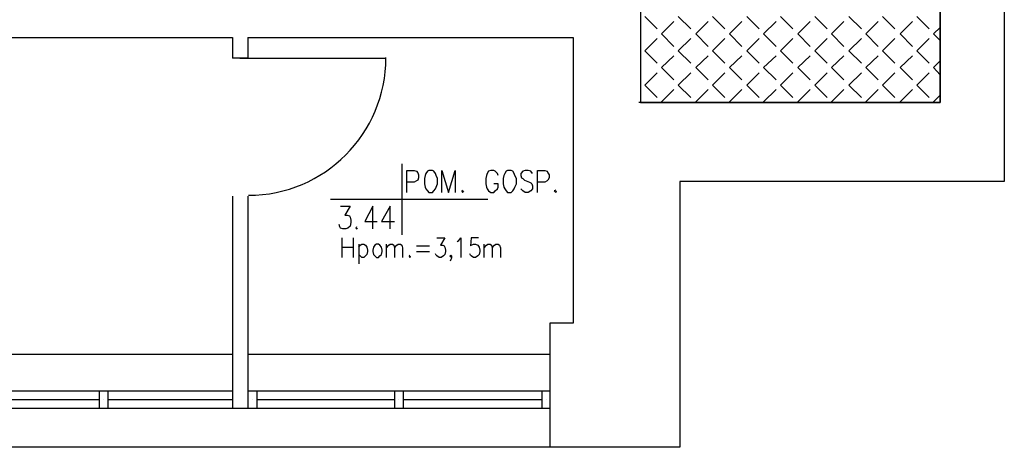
# Model space of a CAD drawing. Header units: millimetres. Extents: x -523 to 1404227, y -783705 to 1038705.
# Tile 23 of 256: x 200827 to 206543, y 284 to 2762. Entities that reach past the tile are written whole.
import ezdxf

# ---------------------------------------------------------------- set-up
doc = ezdxf.new("R2010")
doc.units = ezdxf.units.MM
doc.linetypes.add('0.5_0.5', pattern=[1, 0.5, -0.5])
for name, color, linetype in [('PDF _0', 252, 'Continuous'), ('PDF _BA_met', 7, 'Continuous'), ('PDF _Cienka', 7, 'Continuous'), ('PDF _PG_WYMIARY', 7, 'Continuous'), ('PDF _PG_WYPOSAŻENIE', 7, 'Continuous')]:
    doc.layers.add(name, color=color, linetype=linetype)

# ---------------------------------------------------------------- blocks, each defined once
blk = doc.blocks.new('A$Cc5eb5aaa')
at = {"layer": 'PDF _0', "color": 7, "lineweight": -3}
for points in [[(27675.1, 8467.2), (27302.5, 8467.2), (27302.5, 7514.7), (27302.5, 7374.9), (27302.5, 3674.8), (25554.1, 3674.8)], [(27675.1, 8467.2), (27675.1, 3217.5), (25791.1, 3217.5), (25791.1, 1676.5)], [(21197.7, 4051.6), (23195.9, 4051.6)], [(23195.9, 4051.6), (23195.9, 3933)], [(23284.8, 4051.6), (25173, 4051.6)], [(23284.8, 4051.6), (23284.8, 3933)], [(25173, 4051.6), (25173, 2396.2)], [(23284.8, 3933), (23195.9, 3933)], [(23238.3, 3933), (24085, 3933)], [(23195.9, 3132.9), (23195.9, 1900.9)], [(23284.8, 3132.9), (23284.8, 1900.9)], [(25173, 2396.2), (25037.6, 2396.2), (25037.6, 1676.5)], [(23195.9, 2214.2), (19533.9, 2214.2)], [(25037.6, 2214.2), (23284.8, 2214.2)], [(23195.9, 2002.5), (21489.8, 2002.5)], [(25037.6, 1900.9), (21489.8, 1900.9), (21489.8, 2002.5)], [(22421.2, 2002.5), (22421.2, 1900.9)], [(22472, 2002.5), (22472, 1900.9)], [(25037.6, 2002.5), (23284.8, 2002.5)], [(23284.8, 2002.5), (23284.8, 1900.9)], [(23335.6, 2002.5), (23335.6, 1900.9)], [(24135.8, 2002.5), (24135.8, 1900.9)], [(24186.6, 2002.5), (24135.8, 2002.5)], [(24186.6, 2002.5), (24186.6, 1900.9)], [(24991, 2002.5), (24991, 1900.9)], [(25037.6, 2002.5), (25037.6, 1900.9)], [(22421.2, 1951.7), (21540.6, 1951.7)], [(22446.6, 1951.7), (22446.6, 1951.7)], [(23195.9, 1951.7), (22472, 1951.7)], [(23310.2, 1951.7), (23310.2, 1951.7)], [(24135.8, 1951.7), (23335.6, 1951.7)], [(24161.2, 1951.7), (24161.2, 1951.7)], [(24161.2, 1951.7), (24161.2, 1951.7)], [(24991, 1951.7), (24186.6, 1951.7)], [(25016.4, 1951.7), (25016.4, 1951.7)], [(25016.4, 1951.7), (25016.4, 1951.7)], [(25791.1, 1676.5), (17188.4, 1676.5)]]:
    blk.add_lwpolyline(points, dxfattribs=at)
blk.add_lwpolyline([(25562.5, 7514.7), (25562.5, 3674.8), (27302.5, 3674.8), (27302.5, 7514.7)], close=True, dxfattribs=at)
at = {"layer": 'PDF _0', "lineweight": -3}
for points in [[(25587.9, 4174.3), (25659.9, 4102.4)], [(25782.7, 4174.3), (25854.6, 4102.4)], [(25981.7, 4174.3), (26053.6, 4102.4)], [(26180.6, 4174.3), (26252.6, 4102.4)], [(26375.4, 4174.3), (26447.3, 4102.4)], [(26574.4, 4174.3), (26646.3, 4102.4)], [(26773.3, 4174.3), (26845.3, 4102.4)], [(26968.1, 4174.3), (27040.1, 4102.4)], [(27167.1, 4174.3), (27239, 4102.4)], [(25685.3, 4072.7), (25757.3, 4144.7)], [(25884.3, 4072.7), (25956.2, 4144.7)], [(26079, 4072.7), (26151, 4144.7)], [(26278, 4072.7), (26350, 4144.7)], [(26477, 4072.7), (26549, 4144.7)], [(26671.7, 4072.7), (26743.7, 4144.7)], [(26870.7, 4072.7), (26942.7, 4144.7)], [(27069.7, 4072.7), (27141.7, 4144.7)], [(25685.3, 4072.7), (25757.3, 4000.8)], [(25884.3, 4072.7), (25956.2, 4000.8)], [(26079, 4072.7), (26151, 4000.8)], [(26278, 4072.7), (26350, 4000.8)], [(26477, 4072.7), (26549, 4000.8)], [(26671.7, 4072.7), (26743.7, 4000.8)], [(26870.7, 4072.7), (26942.7, 4000.8)], [(27069.7, 4072.7), (27141.7, 4000.8)], [(27264.4, 4072.7), (27302.5, 4110.8)], [(27264.4, 4072.7), (27302.5, 4034.6)], [(25587.9, 3975.4), (25659.9, 4047.3)], [(25782.7, 3975.4), (25854.6, 4047.3)], [(25981.7, 3975.4), (26053.6, 4047.3)], [(26180.6, 3975.4), (26252.6, 4047.3)], [(26375.4, 3975.4), (26447.3, 4047.3)], [(26574.4, 3975.4), (26646.3, 4047.3)], [(26773.3, 3975.4), (26845.3, 4047.3)], [(26968.1, 3975.4), (27040.1, 4047.3)], [(27167.1, 3975.4), (27239, 4047.3)], [(25587.9, 3975.4), (25659.9, 3903.4)], [(25685.3, 3878), (25757.3, 3945.7)], [(25782.7, 3975.4), (25854.6, 3903.4)], [(25884.3, 3878), (25956.2, 3945.7)], [(25981.7, 3975.4), (26053.6, 3903.4)], [(26079, 3878), (26151, 3945.7)], [(26180.6, 3975.4), (26252.6, 3903.4)], [(26278, 3878), (26350, 3945.7)], [(26375.4, 3975.4), (26447.3, 3903.4)], [(26477, 3878), (26549, 3945.7)], [(26574.4, 3975.4), (26646.3, 3903.4)], [(26671.7, 3878), (26743.7, 3945.7)], [(26773.3, 3975.4), (26845.3, 3903.4)], [(26870.7, 3878), (26942.7, 3945.7)], [(26968.1, 3975.4), (27040.1, 3903.4)], [(27069.7, 3878), (27141.7, 3945.7)], [(27167.1, 3975.4), (27239, 3903.4)], [(27264.4, 3878), (27302.5, 3916.1)], [(25587.9, 3776.4), (25659.9, 3848.3)], [(25685.3, 3878), (25757.3, 3806)], [(25782.7, 3776.4), (25854.6, 3848.3)], [(25884.3, 3878), (25956.2, 3806)], [(25981.7, 3776.4), (26053.6, 3848.3)], [(26079, 3878), (26151, 3806)], [(26180.6, 3776.4), (26252.6, 3848.3)], [(26278, 3878), (26350, 3806)], [(26375.4, 3776.4), (26447.3, 3848.3)], [(26477, 3878), (26549, 3806)], [(26574.4, 3776.4), (26646.3, 3848.3)], [(26671.7, 3878), (26743.7, 3806)], [(26773.3, 3776.4), (26845.3, 3848.3)], [(26870.7, 3878), (26942.7, 3806)], [(26968.1, 3776.4), (27040.1, 3848.3)], [(27069.7, 3878), (27141.7, 3806)], [(27167.1, 3776.4), (27239, 3848.3)], [(27264.4, 3878), (27302.5, 3835.6)], [(25587.9, 3776.4), (25659.9, 3704.4)], [(25782.7, 3776.4), (25854.6, 3704.4)], [(25981.7, 3776.4), (26053.6, 3704.4)], [(26180.6, 3776.4), (26252.6, 3704.4)], [(26375.4, 3776.4), (26447.3, 3704.4)], [(26574.4, 3776.4), (26646.3, 3704.4)], [(26773.3, 3776.4), (26845.3, 3704.4)], [(26968.1, 3776.4), (27040.1, 3704.4)], [(27167.1, 3776.4), (27239, 3704.4)], [(25685.3, 3679), (25757.3, 3751)], [(25884.3, 3679), (25956.2, 3751)], [(26079, 3679), (26151, 3751)], [(26278, 3679), (26350, 3751)], [(26477, 3679), (26549, 3751)], [(26671.7, 3679), (26743.7, 3751)], [(26870.7, 3679), (26942.7, 3751)], [(27069.7, 3679), (27141.7, 3751)], [(27264.4, 3679), (27302.5, 3717.1)], [(25685.3, 3679), (25685.3, 3674.8)], [(25884.3, 3679), (25884.3, 3674.8)], [(26079, 3679), (26083.3, 3674.8)], [(26278, 3679), (26278, 3674.8)], [(26477, 3679), (26477, 3674.8)], [(26671.7, 3679), (26676, 3674.8)], [(26870.7, 3679), (26870.7, 3674.8)], [(27069.7, 3679), (27069.7, 3674.8)], [(27264.4, 3679), (27268.7, 3674.8)]]:
    blk.add_lwpolyline(points, dxfattribs=at)
at = {"layer": 'PDF _BA_met', "lineweight": -3}
for points in [[(24178.1, 3319.1), (24178.1, 2908.5)], [(24207.8, 3154), (24207.8, 3281), (24250.1, 3281), (24262.8, 3276.8), (24271.3, 3268.3), (24275.5, 3255.6), (24275.5, 3238.7), (24271.3, 3226), (24262.8, 3221.8), (24250.1, 3213.3), (24207.8, 3213.3)], [(24411, 3154), (24411, 3281), (24449.1, 3154), (24487.2, 3281), (24487.2, 3154)], [(24737, 3251.4), (24732.7, 3264.1), (24720, 3276.8), (24711.6, 3281), (24694.6, 3281), (24681.9, 3276.8), (24673.5, 3264.1), (24669.2, 3251.4), (24665, 3234.5), (24665, 3204.8), (24669.2, 3183.7), (24673.5, 3175.2), (24681.9, 3162.5), (24694.6, 3154), (24711.6, 3154), (24720, 3162.5), (24732.7, 3175.2), (24737, 3183.7), (24737, 3204.8), (24711.6, 3204.8)], [(24935.9, 3264.1), (24927.5, 3276.8), (24910.5, 3281), (24893.6, 3281), (24880.9, 3276.8), (24868.2, 3264.1), (24868.2, 3251.4), (24872.4, 3238.7), (24880.9, 3234.5), (24889.4, 3226), (24919, 3213.3), (24927.5, 3209.1), (24931.7, 3204.8), (24935.9, 3192.1), (24935.9, 3175.2), (24927.5, 3162.5), (24910.5, 3154), (24893.6, 3154), (24880.9, 3162.5), (24868.2, 3175.2)], [(24965.6, 3154), (24965.6, 3281), (25007.9, 3281), (25020.6, 3276.8), (25024.9, 3268.3), (25033.3, 3255.6), (25033.3, 3238.7), (25024.9, 3226), (25020.6, 3221.8), (25007.9, 3213.3), (24965.6, 3213.3)], [(24529.5, 3166.7), (24525.3, 3162.5), (24529.5, 3154), (24538, 3162.5)], [(25071.4, 3166.7), (25063, 3162.5), (25071.4, 3154), (25075.7, 3162.5)], [(23763.2, 3115.9), (24677.7, 3115.9)], [(23822.5, 3073.6), (23877.5, 3073.6), (23847.9, 3022.8), (23860.6, 3022.8), (23873.3, 3018.6), (23877.5, 3010.1), (23881.8, 2993.2), (23881.8, 2980.5), (23877.5, 2959.3), (23864.8, 2946.6), (23852.1, 2942.4), (23835.2, 2942.4), (23822.5, 2946.6), (23818.3, 2955.1), (23814, 2967.8)], [(24008.8, 2942.4), (24008.8, 3073.6), (23962.2, 2984.7), (24034.2, 2984.7)], [(24110.4, 2942.4), (24110.4, 3073.6), (24059.6, 2984.7), (24135.8, 2984.7)], [(23915.7, 2955.1), (23911.4, 2946.6), (23915.7, 2942.4), (23919.9, 2946.6)]]:
    blk.add_lwpolyline(points, dxfattribs=at)
for points in [[(24334.8, 3281), (24326.3, 3276.8), (24317.8, 3264.1), (24313.6, 3251.4), (24309.4, 3234.5), (24309.4, 3204.8), (24313.6, 3183.7), (24317.8, 3175.2), (24326.3, 3162.5), (24334.8, 3154), (24355.9, 3154), (24364.4, 3162.5), (24372.9, 3175.2), (24377.1, 3183.7), (24385.6, 3204.8), (24385.6, 3234.5), (24377.1, 3251.4), (24372.9, 3264.1), (24364.4, 3276.8), (24355.9, 3281)], [(24792, 3281), (24783.5, 3276.8), (24775.1, 3264.1), (24770.8, 3251.4), (24766.6, 3234.5), (24766.6, 3204.8), (24770.8, 3183.7), (24775.1, 3175.2), (24783.5, 3162.5), (24792, 3154), (24813.2, 3154), (24821.6, 3162.5), (24830.1, 3175.2), (24834.3, 3183.7), (24842.8, 3204.8), (24842.8, 3234.5), (24834.3, 3251.4), (24830.1, 3264.1), (24821.6, 3276.8), (24813.2, 3281)]]:
    blk.add_lwpolyline(points, close=True, dxfattribs=at)
at = {"layer": 'PDF _Cienka', "lineweight": -3}
blk.add_arc((23287.9, 3935.6), 798, 270, 0, dxfattribs=at)
at = {"layer": 'PDF _PG_WYMIARY', "lineweight": -3}
for points in [[(22302.6, 2214.2), (21980.9, 2214.2)], [(24377.1, 2214.2), (24055.4, 2214.2)]]:
    blk.add_lwpolyline(points, dxfattribs=at)
at = {"layer": 'PDF _PG_WYPOSAŻENIE', "lineweight": -3}
for points in [[(23831, 2777.2), (23831, 2891.6)], [(23894.5, 2891.6), (23894.5, 2777.2)], [(24381.3, 2891.6), (24427.9, 2891.6), (24402.5, 2849.2), (24415.2, 2849.2), (24423.7, 2845), (24427.9, 2836.5), (24432.2, 2819.6), (24432.2, 2811.1), (24427.9, 2794.2), (24419.4, 2785.7), (24406.7, 2777.2), (24394, 2777.2), (24381.3, 2785.7), (24377.1, 2789.9), (24372.9, 2798.4)], [(24499.9, 2870.4), (24508.4, 2874.6), (24521.1, 2891.6), (24521.1, 2777.2)], [(24622.7, 2891.6), (24580.3, 2891.6), (24576.1, 2845), (24580.3, 2849.2), (24593, 2853.5), (24605.7, 2853.5), (24618.4, 2849.2), (24626.9, 2836.5), (24631.1, 2819.6), (24631.1, 2811.1), (24626.9, 2794.2), (24618.4, 2785.7), (24605.7, 2777.2), (24593, 2777.2), (24580.3, 2785.7), (24576.1, 2789.9), (24571.9, 2798.4)], [(23831, 2836.5), (23894.5, 2836.5)], [(23928.4, 2853.5), (23928.4, 2739.1)], [(23928.4, 2836.5), (23936.8, 2849.2), (23945.3, 2853.5), (23958, 2853.5), (23966.5, 2849.2), (23974.9, 2836.5), (23979.2, 2819.6), (23979.2, 2811.1), (23974.9, 2794.2), (23966.5, 2785.7), (23958, 2777.2), (23945.3, 2777.2), (23936.8, 2785.7), (23928.4, 2794.2)], [(24089.2, 2777.2), (24089.2, 2853.5)], [(24089.2, 2832.3), (24101.9, 2849.2), (24110.4, 2853.5), (24123.1, 2853.5), (24131.6, 2849.2), (24135.8, 2832.3), (24135.8, 2777.2)], [(24135.8, 2832.3), (24148.5, 2849.2), (24157, 2853.5), (24169.7, 2853.5), (24178.1, 2849.2), (24182.4, 2832.3), (24182.4, 2777.2)], [(24262.8, 2845), (24339, 2845)], [(24262.8, 2811.1), (24339, 2811.1)], [(24656.5, 2777.2), (24656.5, 2853.5)], [(24656.5, 2832.3), (24669.2, 2849.2), (24677.7, 2853.5), (24690.4, 2853.5), (24698.9, 2849.2), (24703.1, 2832.3), (24703.1, 2777.2)], [(24703.1, 2832.3), (24715.8, 2849.2), (24724.3, 2853.5), (24737, 2853.5), (24745.4, 2849.2), (24749.7, 2832.3), (24749.7, 2777.2)], [(24224.7, 2789.9), (24220.5, 2785.7), (24224.7, 2777.2), (24228.9, 2785.7)], [(24466, 2785.7), (24461.8, 2777.2), (24457.6, 2785.7), (24461.8, 2789.9), (24466, 2785.7), (24466, 2773), (24461.8, 2764.5), (24457.6, 2756.1)]]:
    blk.add_lwpolyline(points, dxfattribs=at)
blk.add_lwpolyline([(24030, 2853.5), (24021.5, 2849.2), (24013, 2836.5), (24008.8, 2819.6), (24008.8, 2811.1), (24013, 2794.2), (24021.5, 2785.7), (24030, 2777.2), (24042.7, 2777.2), (24051.1, 2785.7), (24059.6, 2794.2), (24063.8, 2811.1), (24063.8, 2819.6), (24059.6, 2836.5), (24051.1, 2849.2), (24042.7, 2853.5)], close=True, dxfattribs=at)

msp = doc.modelspace()

# ---------------------------------------------------------------- block references
at = {"color": 1, "linetype": '0.5_0.5', "ltscale": 10}
msp.add_blockref('A$Cc5eb5aaa', (178867.66, -1392.86), dxfattribs=at)

doc.saveas('drawing.dxf')
